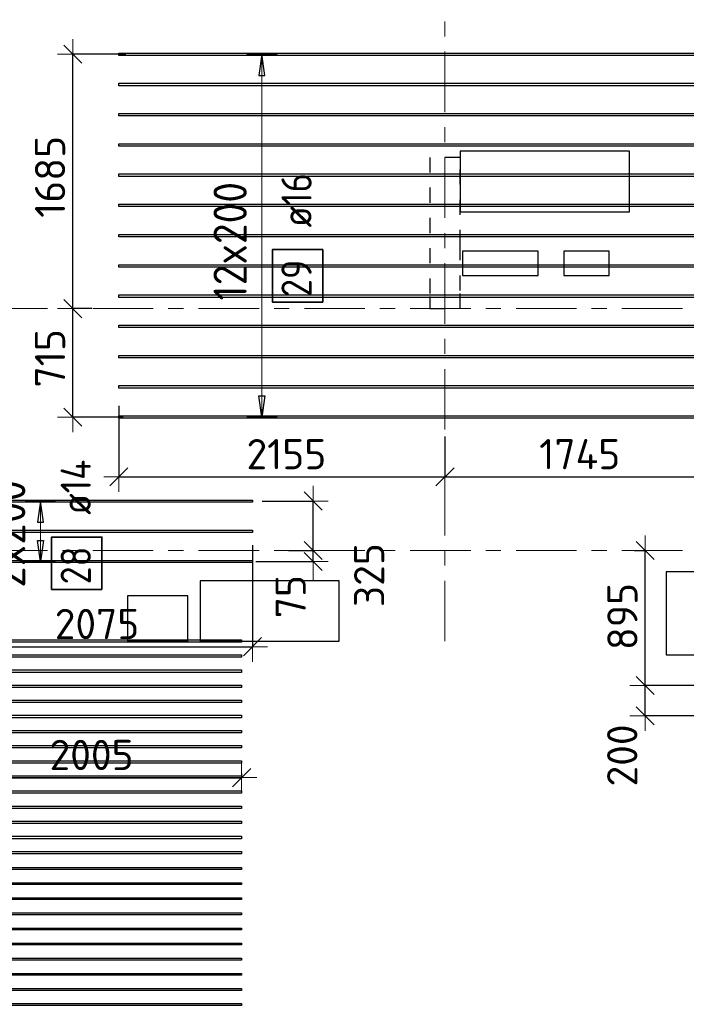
# Model space of a CAD drawing. Header units: metres. Extents: x -38 to 107, y -15 to 21.
# Tile 44 of 167: x 48.69 to 53.1, y 4.4 to 10.91. Entities that reach past the tile are written whole.
import ezdxf

# ---------------------------------------------------------------- set-up
doc = ezdxf.new("R2010")
doc.units = ezdxf.units.M
doc.header["$PDMODE"] = 65
for name, pattern in [('______11', [0.5, 0.4, -0.05, 0, -0.05]), ('______2', [0.0405, 0.03, -0.0105]), ('______5', [1.1, 0.8, -0.1, 0.1, -0.1])]:
    doc.linetypes.add(name, pattern=pattern)
for name, color, linetype, lineweight in [('XR$2$Осевая линия (1)', 7, '______5', 13), ('XR$4$Перекрытие (1)', 7, 'Continuous', 35), ('XR$4$Размерная линия (1)', 7, 'Continuous', 13)]:
    doc.layers.add(name, color=color, linetype=linetype, lineweight=lineweight)
doc.layers.add('XR$4$Арм.стержн.Доп. Арм верхн.зоны Х', color=7, linetype='Continuous', lineweight=35, true_color=0x8c8cff)
doc.layers.add('XR$6$Стена_ бетон несущ.', color=7, linetype='Continuous', lineweight=70, true_color=0xb4b496)
doc.styles.add('ISOCPEUR', font='txt')
doc.dimstyles.new('DIMSTYLE_3', dxfattribs={"dimtxt": 0.2, "dimasz": 0.2, "dimexe": 0, "dimexo": 0, "dimgap": 0.1, "dimtad": 2, "dimdec": 0, "dimlfac": 1000, "dimrnd": 5, "dimzin": 12, "dimdsep": 46, "dimtxsty": 'ISOCPEUR', "dimblk1": 'ALL_ML_STRICH', "dimblk2": 'ALL_ML_STRICH', "dimsah": 1, "dimcen": 0, "dimclrd": 7, "dimclre": 256, "dimclrt": 7, "dimadec": 0, "dimazin": 0, "dimtfac": 1, "dimtdec": 0, "dimtix": 1, "dimtmove": 2, "dimatfit": 3, "dimfxl": 0, "dimtzin": 0, "dimlwd": 0, "dimlwe": -3, "dimarcsym": 0})
doc.dimstyles.new('DIMSTYLE_33', dxfattribs={"dimtxt": 0.2, "dimasz": 0.2, "dimexe": 0, "dimexo": 0, "dimgap": 0.1, "dimtad": 2, "dimdec": 0, "dimlfac": 1000, "dimrnd": 5, "dimzin": 12, "dimdsep": 46, "dimtxsty": 'ISOCPEUR', "dimblk1": 'ALL_ML_STRICH', "dimblk2": 'ALL_ML_STRICH', "dimsah": 1, "dimcen": 0, "dimclrd": 7, "dimclre": 256, "dimclrt": 7, "dimadec": 0, "dimazin": 0, "dimtfac": 1, "dimtdec": 0, "dimtix": 1, "dimtmove": 2, "dimatfit": 3, "dimfxl": 0, "dimtvp": 1.2, "dimtzin": 0, "dimlwd": 0, "dimlwe": -3, "dimarcsym": 0})
doc.dimstyles.new('DIMSTYLE_34', dxfattribs={"dimtxt": 0.2, "dimasz": 0.2, "dimexe": 0, "dimexo": 0, "dimgap": 0.1, "dimtad": 0, "dimdec": 0, "dimlfac": 1000, "dimrnd": 5, "dimzin": 12, "dimdsep": 46, "dimtxsty": 'ISOCPEUR', "dimblk1": 'ALL_ML_STRICH', "dimblk2": 'ALL_ML_STRICH', "dimsah": 1, "dimcen": 0, "dimclrd": 7, "dimclre": 256, "dimclrt": 7, "dimadec": 0, "dimazin": 0, "dimtfac": 1, "dimtdec": 0, "dimtix": 1, "dimtmove": 2, "dimatfit": 3, "dimfxl": 0, "dimtvp": 1.2, "dimtzin": 0, "dimlwd": 0, "dimlwe": -3, "dimarcsym": 0})

# ---------------------------------------------------------------- blocks, each defined once
blk = doc.blocks.new('ALL_ML_STRICH')
at = {"color": 0, "linetype": 'ByBlock', "lineweight": -2}
for p, q in [((0, -0.5), (0, 0.5)), ((-1, 0), (0.5, 0)), ((-0.3, -0.3), (0.3, 0.3))]:
    blk.add_line(p, q, dxfattribs=at)
blk = doc.blocks.new('*D297')
at = {"layer": 'DEFPOINTS', "color": 7, "linetype": 'Continuous', "lineweight": 13, "transparency": 33554687}
for p in [(53.5031, 6.5072), (52.8235, 6.3072), (53.5599, 6.3072)]:
    blk.add_point(p, dxfattribs=at)
at = {"layer": 'XR$4$Размерная линия (1)', "color": 9, "linetype": 'Continuous', "lineweight": -2, "true_color": 0xc7c7c7, "transparency": 33554687}
for p, q in [((53.4831, 6.5072), (52.8235, 6.5072)), ((53.5399, 6.3072), (52.8235, 6.3072))]:
    blk.add_line(p, q, dxfattribs=at)
at = {"layer": 'XR$4$Размерная линия (1)', "color": 7, "linetype": 'Continuous', "lineweight": -2, "transparency": 33554687}
blk.add_line((52.8235, 6.3072), (52.8235, 6.5072), dxfattribs=at)
at = {"layer": 'XR$4$Размерная линия (1)', "color": 7, "linetype": 'Continuous', "lineweight": 13, "transparency": 33554687, "xscale": 0.2, "yscale": 0.2, "zscale": 0.2}
for p, rotation in [((52.8235, 6.5072), 90), ((52.8235, 6.3072), 270)]:
    blk.add_blockref('ALL_ML_STRICH', p, dxfattribs=dict(at, rotation=rotation))
at = {"layer": 'XR$4$Размерная линия (1)', "color": 7, "linetype": 'Continuous', "lineweight": 13, "transparency": 33554687, "insert": (52.6722, 6.0448), "char_height": 0.2, "width": 0.6, "attachment_point": 5, "rotation": 90, "style": 'ISOCPEUR'}
blk.add_mtext('\\A1;{200}', dxfattribs=at)
blk = doc.blocks.new('*D298')
at = {"layer": 'DEFPOINTS', "color": 7, "linetype": 'Continuous', "lineweight": 13, "transparency": 33554687}
for p in [(52.7327, 7.4), (52.8235, 6.5072), (53.5031, 6.5072)]:
    blk.add_point(p, dxfattribs=at)
at = {"layer": 'XR$4$Размерная линия (1)', "color": 9, "linetype": 'Continuous', "lineweight": -2, "true_color": 0xc7c7c7, "transparency": 33554687}
for p, q in [((52.7527, 7.4), (52.8235, 7.4)), ((53.4831, 6.5072), (52.8235, 6.5072))]:
    blk.add_line(p, q, dxfattribs=at)
at = {"layer": 'XR$4$Размерная линия (1)', "color": 7, "linetype": 'Continuous', "lineweight": -2, "transparency": 33554687}
blk.add_line((52.8235, 6.5072), (52.8235, 7.4), dxfattribs=at)
at = {"layer": 'XR$4$Размерная линия (1)', "color": 7, "linetype": 'Continuous', "lineweight": 13, "transparency": 33554687, "xscale": 0.2, "yscale": 0.2, "zscale": 0.2}
for p, rotation in [((52.8235, 7.4), 90), ((52.8235, 6.5072), 270)]:
    blk.add_blockref('ALL_ML_STRICH', p, dxfattribs=dict(at, rotation=rotation))
at = {"layer": 'XR$4$Размерная линия (1)', "color": 7, "linetype": 'Continuous', "lineweight": 13, "transparency": 33554687, "insert": (52.6735, 6.9636), "char_height": 0.2, "width": 0.6, "attachment_point": 5, "rotation": 90, "style": 'ISOCPEUR'}
blk.add_mtext('\\A1;{895}', dxfattribs=at)
blk = doc.blocks.new('*D311')
at = {"layer": 'DEFPOINTS', "color": 7, "linetype": 'Continuous', "lineweight": 13, "transparency": 33554687}
for p in [(50.4444, 7.4), (50.2285, 7.3272), (50.6281, 7.3272)]:
    blk.add_point(p, dxfattribs=at)
at = {"layer": 'XR$4$Размерная линия (1)', "color": 9, "linetype": 'Continuous', "lineweight": -2, "true_color": 0xc7c7c7, "transparency": 33554687}
for p, q in [((50.4644, 7.4), (50.6281, 7.4)), ((50.2485, 7.3272), (50.6281, 7.3272))]:
    blk.add_line(p, q, dxfattribs=at)
at = {"layer": 'XR$4$Размерная линия (1)', "color": 7, "linetype": 'Continuous', "lineweight": -2, "transparency": 33554687}
blk.add_line((50.6281, 7.3272), (50.6281, 7.4), dxfattribs=at)
at = {"layer": 'XR$4$Размерная линия (1)', "color": 7, "linetype": 'Continuous', "lineweight": 13, "transparency": 33554687, "xscale": 0.2, "yscale": 0.2, "zscale": 0.2}
for p, rotation in [((50.6281, 7.3272), 270), ((50.6281, 7.4), 90)]:
    blk.add_blockref('ALL_ML_STRICH', p, dxfattribs=dict(at, rotation=rotation))
at = {"layer": 'XR$4$Размерная линия (1)', "color": 7, "linetype": 'Continuous', "lineweight": 13, "transparency": 33554687, "insert": (50.4796, 7.0953), "char_height": 0.2, "width": 0.4, "attachment_point": 5, "rotation": 90, "style": 'ISOCPEUR'}
blk.add_mtext('\\A1;{75}', dxfattribs=at)
blk = doc.blocks.new('*D312')
at = {"layer": 'DEFPOINTS', "color": 7, "linetype": 'Continuous', "lineweight": 13, "transparency": 33554687}
for p in [(50.27, 7.7272), (50.4444, 7.4), (50.6281, 7.4)]:
    blk.add_point(p, dxfattribs=at)
at = {"layer": 'XR$4$Размерная линия (1)', "color": 9, "linetype": 'Continuous', "lineweight": -2, "true_color": 0xc7c7c7, "transparency": 33554687}
for p, q in [((50.29, 7.7272), (50.6281, 7.7272)), ((50.4644, 7.4), (50.6281, 7.4))]:
    blk.add_line(p, q, dxfattribs=at)
at = {"layer": 'XR$4$Размерная линия (1)', "color": 7, "linetype": 'Continuous', "lineweight": -2, "transparency": 33554687}
blk.add_line((50.6281, 7.4), (50.6281, 7.7272), dxfattribs=at)
at = {"layer": 'XR$4$Размерная линия (1)', "color": 7, "linetype": 'Continuous', "lineweight": 13, "transparency": 33554687, "xscale": 0.2, "yscale": 0.2, "zscale": 0.2}
for p, rotation in [((50.6281, 7.7272), 90), ((50.6281, 7.4), 270)]:
    blk.add_blockref('ALL_ML_STRICH', p, dxfattribs=dict(at, rotation=rotation))
at = {"layer": 'XR$4$Размерная линия (1)', "color": 7, "linetype": 'Continuous', "lineweight": 13, "transparency": 33554687, "insert": (50.9983, 7.2372), "char_height": 0.2, "width": 0.6, "attachment_point": 5, "rotation": 90, "style": 'ISOCPEUR'}
blk.add_mtext('\\A1;{325}', dxfattribs=at)
blk = doc.blocks.new('*D313')
at = {"layer": 'DEFPOINTS', "color": 7, "linetype": 'Continuous', "lineweight": 13, "transparency": 33554687}
for p in [(49.3426, 8.3765), (51.5, 8.1753), (49.3426, 7.8875)]:
    blk.add_point(p, dxfattribs=at)
at = {"layer": 'XR$4$Размерная линия (1)', "color": 9, "linetype": 'Continuous', "lineweight": -2, "true_color": 0xc7c7c7, "transparency": 33554687}
for p, q in [((49.3426, 8.3565), (49.3426, 7.8875)), ((51.5, 8.1553), (51.5, 7.8875))]:
    blk.add_line(p, q, dxfattribs=at)
at = {"layer": 'XR$4$Размерная линия (1)', "color": 7, "linetype": 'Continuous', "lineweight": -2, "transparency": 33554687}
blk.add_line((49.3426, 7.8875), (51.5, 7.8875), dxfattribs=at)
at = {"layer": 'XR$4$Размерная линия (1)', "color": 7, "linetype": 'Continuous', "lineweight": 13, "transparency": 33554687, "xscale": 0.2, "yscale": 0.2, "zscale": 0.2, "rotation": 180}
blk.add_blockref('ALL_ML_STRICH', (49.3426, 7.8875), dxfattribs=at)
at = {"layer": 'XR$4$Размерная линия (1)', "color": 7, "linetype": 'Continuous', "lineweight": 13, "transparency": 33554687, "xscale": 0.2, "yscale": 0.2, "zscale": 0.2}
blk.add_blockref('ALL_ML_STRICH', (51.5, 7.8875), dxfattribs=at)
at = {"layer": 'XR$4$Размерная линия (1)', "color": 7, "linetype": 'Continuous', "lineweight": 13, "transparency": 33554687, "insert": (50.4513, 8.0375), "char_height": 0.2, "width": 0.8, "attachment_point": 5, "style": 'ISOCPEUR'}
blk.add_mtext('\\A1;{2155}', dxfattribs=at)
blk = doc.blocks.new('*D314')
at = {"layer": 'DEFPOINTS', "color": 7, "linetype": 'Continuous', "lineweight": 13, "transparency": 33554687}
for p in [(53.2426, 8.357), (51.5, 8.1753), (51.5, 7.8875)]:
    blk.add_point(p, dxfattribs=at)
at = {"layer": 'XR$4$Размерная линия (1)', "color": 9, "linetype": 'Continuous', "lineweight": -2, "true_color": 0xc7c7c7, "transparency": 33554687}
for p, q in [((53.2426, 8.337), (53.2426, 7.8875)), ((51.5, 8.1553), (51.5, 7.8875))]:
    blk.add_line(p, q, dxfattribs=at)
at = {"layer": 'XR$4$Размерная линия (1)', "color": 7, "linetype": 'Continuous', "lineweight": -2, "transparency": 33554687}
blk.add_line((51.5, 7.8875), (53.2426, 7.8875), dxfattribs=at)
at = {"layer": 'XR$4$Размерная линия (1)', "color": 7, "linetype": 'Continuous', "lineweight": 13, "transparency": 33554687, "xscale": 0.2, "yscale": 0.2, "zscale": 0.2, "rotation": 180}
blk.add_blockref('ALL_ML_STRICH', (51.5, 7.8875), dxfattribs=at)
at = {"layer": 'XR$4$Размерная линия (1)', "color": 7, "linetype": 'Continuous', "lineweight": 13, "transparency": 33554687, "xscale": 0.2, "yscale": 0.2, "zscale": 0.2}
blk.add_blockref('ALL_ML_STRICH', (53.2426, 7.8875), dxfattribs=at)
at = {"layer": 'XR$4$Размерная линия (1)', "color": 7, "linetype": 'Continuous', "lineweight": 13, "transparency": 33554687, "insert": (52.3913, 8.0375), "char_height": 0.2, "width": 0.8, "attachment_point": 5, "style": 'ISOCPEUR'}
blk.add_mtext('\\A1;{1745}', dxfattribs=at)
blk = doc.blocks.new('*D325')
at = {"layer": 'DEFPOINTS', "color": 7, "linetype": 'Continuous', "lineweight": 13, "transparency": 33554687}
for p in [(49.1844, 9), (49.038, 8.2825), (49.3905, 8.2825)]:
    blk.add_point(p, dxfattribs=at)
at = {"layer": 'XR$4$Размерная линия (1)', "color": 9, "linetype": 'Continuous', "lineweight": -2, "true_color": 0xc7c7c7, "transparency": 33554687}
for p, q in [((49.1644, 9), (49.038, 9)), ((49.3705, 8.2825), (49.038, 8.2825))]:
    blk.add_line(p, q, dxfattribs=at)
at = {"layer": 'XR$4$Размерная линия (1)', "color": 7, "linetype": 'Continuous', "lineweight": -2, "transparency": 33554687}
blk.add_line((49.038, 8.2825), (49.038, 9), dxfattribs=at)
at = {"layer": 'XR$4$Размерная линия (1)', "color": 7, "linetype": 'Continuous', "lineweight": 13, "transparency": 33554687, "xscale": 0.2, "yscale": 0.2, "zscale": 0.2}
for p, rotation in [((49.038, 9), 90), ((49.038, 8.2825), 270)]:
    blk.add_blockref('ALL_ML_STRICH', p, dxfattribs=dict(at, rotation=rotation))
at = {"layer": 'XR$4$Размерная линия (1)', "color": 7, "linetype": 'Continuous', "lineweight": 13, "transparency": 33554687, "insert": (48.888, 8.6713), "char_height": 0.2, "width": 0.6, "attachment_point": 5, "rotation": 90, "style": 'ISOCPEUR'}
blk.add_mtext('\\A1;{715}', dxfattribs=at)
blk = doc.blocks.new('*D326')
at = {"layer": 'DEFPOINTS', "color": 7, "linetype": 'Continuous', "lineweight": 13, "transparency": 33554687}
for p in [(49.4096, 10.6825), (49.038, 9), (49.1844, 9)]:
    blk.add_point(p, dxfattribs=at)
at = {"layer": 'XR$4$Размерная линия (1)', "color": 9, "linetype": 'Continuous', "lineweight": -2, "true_color": 0xc7c7c7, "transparency": 33554687}
for p, q in [((49.3896, 10.6825), (49.038, 10.6825)), ((49.1644, 9), (49.038, 9))]:
    blk.add_line(p, q, dxfattribs=at)
at = {"layer": 'XR$4$Размерная линия (1)', "color": 7, "linetype": 'Continuous', "lineweight": -2, "transparency": 33554687}
blk.add_line((49.038, 9), (49.038, 10.6825), dxfattribs=at)
at = {"layer": 'XR$4$Размерная линия (1)', "color": 7, "linetype": 'Continuous', "lineweight": 13, "transparency": 33554687, "xscale": 0.2, "yscale": 0.2, "zscale": 0.2}
for p, rotation in [((49.038, 10.6825), 90), ((49.038, 9), 270)]:
    blk.add_blockref('ALL_ML_STRICH', p, dxfattribs=dict(at, rotation=rotation))
at = {"layer": 'XR$4$Размерная линия (1)', "color": 7, "linetype": 'Continuous', "lineweight": 13, "transparency": 33554687, "insert": (48.888, 9.8713), "char_height": 0.2, "width": 0.8, "attachment_point": 5, "rotation": 90, "style": 'ISOCPEUR'}
blk.add_mtext('\\A1;{1685}', dxfattribs=at)
blk = doc.blocks.new('*D635')
at = {"layer": 'DEFPOINTS', "color": 7, "linetype": 'Continuous', "lineweight": 13, "transparency": 33554687}
for p in [(50.155, 5.9447), (48.15, 5.8981), (48.15, 5.8738)]:
    blk.add_point(p, dxfattribs=at)
at = {"layer": 'XR$4$Размерная линия (1)', "color": 9, "linetype": 'Continuous', "lineweight": -2, "true_color": 0xc7c7c7, "transparency": 33554687}
for p, q in [((48.15, 5.8938), (48.15, 5.8981)), ((50.155, 5.9247), (50.155, 5.8981))]:
    blk.add_line(p, q, dxfattribs=at)
at = {"layer": 'XR$4$Размерная линия (1)', "color": 7, "linetype": 'Continuous', "lineweight": -2, "transparency": 33554687}
blk.add_line((48.15, 5.8981), (50.155, 5.8981), dxfattribs=at)
at = {"layer": 'XR$4$Размерная линия (1)', "color": 7, "linetype": 'Continuous', "lineweight": 13, "transparency": 33554687, "xscale": 0.2, "yscale": 0.2, "zscale": 0.2, "rotation": 180}
blk.add_blockref('ALL_ML_STRICH', (48.15, 5.8981), dxfattribs=at)
at = {"layer": 'XR$4$Размерная линия (1)', "color": 7, "linetype": 'Continuous', "lineweight": 13, "transparency": 33554687, "xscale": 0.2, "yscale": 0.2, "zscale": 0.2}
blk.add_blockref('ALL_ML_STRICH', (50.155, 5.8981), dxfattribs=at)
at = {"layer": 'XR$4$Размерная линия (1)', "color": 7, "linetype": 'Continuous', "lineweight": 13, "transparency": 33554687, "insert": (49.1625, 6.0481), "char_height": 0.2, "width": 0.8, "attachment_point": 5, "style": 'ISOCPEUR'}
blk.add_mtext('\\A1;{2005}', dxfattribs=at)
blk = doc.blocks.new('*D651')
at = {"layer": 'DEFPOINTS', "color": 7, "linetype": 'Continuous', "lineweight": 13, "transparency": 33554687}
for p in [(50.2269, 7.4562), (48.15, 7.0974), (48.15, 6.7642)]:
    blk.add_point(p, dxfattribs=at)
at = {"layer": 'XR$4$Размерная линия (1)', "color": 9, "linetype": 'Continuous', "lineweight": -2, "true_color": 0xc7c7c7, "transparency": 33554687}
for p, q in [((50.2269, 7.4362), (50.2269, 6.7642)), ((48.15, 7.0774), (48.15, 6.7642))]:
    blk.add_line(p, q, dxfattribs=at)
at = {"layer": 'XR$4$Размерная линия (1)', "color": 7, "linetype": 'Continuous', "lineweight": -2, "transparency": 33554687}
blk.add_line((48.15, 6.7642), (50.2269, 6.7642), dxfattribs=at)
at = {"layer": 'XR$4$Размерная линия (1)', "color": 7, "linetype": 'Continuous', "lineweight": 13, "transparency": 33554687, "xscale": 0.2, "yscale": 0.2, "zscale": 0.2, "rotation": 180}
blk.add_blockref('ALL_ML_STRICH', (48.15, 6.7642), dxfattribs=at)
at = {"layer": 'XR$4$Размерная линия (1)', "color": 7, "linetype": 'Continuous', "lineweight": 13, "transparency": 33554687, "xscale": 0.2, "yscale": 0.2, "zscale": 0.2}
blk.add_blockref('ALL_ML_STRICH', (50.2269, 6.7642), dxfattribs=at)
at = {"layer": 'XR$4$Размерная линия (1)', "color": 7, "linetype": 'Continuous', "lineweight": 13, "transparency": 33554687, "insert": (49.1984, 6.9142), "char_height": 0.2, "width": 0.8, "attachment_point": 5, "style": 'ISOCPEUR'}
blk.add_mtext('\\A1;{2075}', dxfattribs=at)

msp = doc.modelspace()

# ---------------------------------------------------------------- linework, layer by layer
at = {"layer": 'XR$2$Осевая линия (1)', "color": 253, "linetype": '______11', "lineweight": 13, "true_color": 0xa0a0a0, "transparency": 33554687}
for p, q in [((51.5, 6.8), (51.5, 19.78)), ((-2.63, 9), (62.6, 9)), ((-2.63, 7.4), (62.6, 7.4))]:
    msp.add_line(p, q, dxfattribs=at)
at = {"layer": 'XR$4$Арм.стержн.Доп. Арм верхн.зоны Х', "color": 253, "linetype": 'Continuous', "lineweight": -3, "true_color": 0xa0a0a0, "transparency": 33554687}
for p, q in [((50.289, 10.6825), (50.189, 10.6825)), ((50.289, 10.6825), (50.389, 10.6825)), ((50.289, 8.2825), (50.189, 8.2825)), ((50.289, 8.2825), (50.389, 8.2825)), ((48.8242, 7.7272), (48.7242, 7.7272)), ((48.8242, 7.7272), (48.9242, 7.7272)), ((48.8242, 7.3272), (48.7242, 7.3272)), ((48.8242, 7.3272), (48.9242, 7.3272))]:
    msp.add_line(p, q, dxfattribs=at)
at = {"layer": 'XR$4$Арм.стержн.Доп. Арм верхн.зоны Х', "color": 7, "linetype": 'Continuous', "lineweight": 25, "transparency": 33554687}
for p, q in [((50.289, 10.6825), (50.269, 10.5425)), ((50.309, 10.5425), (50.289, 10.6825)), ((50.269, 10.5425), (50.309, 10.5425)), ((50.289, 8.2825), (50.269, 8.4225)), ((50.269, 8.4225), (50.309, 8.4225)), ((50.309, 8.4225), (50.289, 8.2825)), ((48.8242, 7.7272), (48.8042, 7.5872)), ((48.8442, 7.5872), (48.8242, 7.7272)), ((48.8042, 7.5872), (48.8442, 7.5872)), ((48.8242, 7.3272), (48.8042, 7.4672)), ((48.8042, 7.4672), (48.8442, 7.4672)), ((48.8442, 7.4672), (48.8242, 7.3272))]:
    msp.add_line(p, q, dxfattribs=at)
at = {"layer": 'XR$4$Арм.стержн.Доп. Арм верхн.зоны Х', "color": 7, "linetype": 'Continuous', "lineweight": 13, "transparency": 33554687}
for p, q in [((50.289, 10.6825), (50.289, 10.6825)), ((50.289, 8.2825), (50.289, 10.6825)), ((50.289, 8.2825), (50.289, 8.2825)), ((48.8242, 7.7272), (48.8242, 7.7272)), ((48.8242, 7.3272), (48.8242, 7.7272)), ((48.8242, 7.3272), (48.8242, 7.3272))]:
    msp.add_line(p, q, dxfattribs=at)
at = {"layer": 'XR$4$Арм.стержн.Доп. Арм верхн.зоны Х', "color": 7, "linetype": 'Continuous', "lineweight": 25, "transparency": 33554687}
for points in [[(53.2426, 10.6745), (49.3426, 10.6745), (49.3426, 10.6905), (53.2426, 10.6905), (53.2426, 10.6745)], [(53.2426, 10.4745), (49.3426, 10.4745), (49.3426, 10.4905), (53.2426, 10.4905), (53.2426, 10.4745)], [(53.2426, 10.2745), (49.3426, 10.2745), (49.3426, 10.2905), (53.2426, 10.2905), (53.2426, 10.2745)], [(53.2426, 10.0745), (49.3426, 10.0745), (49.3426, 10.0905), (53.2426, 10.0905), (53.2426, 10.0745)], [(53.2426, 9.8745), (49.3426, 9.8745), (49.3426, 9.8905), (53.2426, 9.8905), (53.2426, 9.8745)], [(53.2426, 9.6745), (49.3426, 9.6745), (49.3426, 9.6905), (53.2426, 9.6905), (53.2426, 9.6745)], [(53.2426, 9.4745), (49.3426, 9.4745), (49.3426, 9.4905), (53.2426, 9.4905), (53.2426, 9.4745)], [(53.2426, 9.2745), (49.3426, 9.2745), (49.3426, 9.2905), (53.2426, 9.2905), (53.2426, 9.2745)], [(53.2426, 9.0745), (49.3426, 9.0745), (49.3426, 9.0905), (53.2426, 9.0905), (53.2426, 9.0745)], [(53.2426, 8.8745), (49.3426, 8.8745), (49.3426, 8.8905), (53.2426, 8.8905), (53.2426, 8.8745)], [(53.2426, 8.6745), (49.3426, 8.6745), (49.3426, 8.6905), (53.2426, 8.6905), (53.2426, 8.6745)], [(53.2426, 8.4745), (49.3426, 8.4745), (49.3426, 8.4905), (53.2426, 8.4905), (53.2426, 8.4745)], [(53.2426, 8.2745), (49.3426, 8.2745), (49.3426, 8.2905), (53.2426, 8.2905), (53.2426, 8.2745)], [(50.2269, 7.7202), (47.2769, 7.7202), (47.2769, 7.7342), (50.2269, 7.7342), (50.2269, 7.7202)], [(50.2269, 7.5202), (47.2769, 7.5202), (47.2769, 7.5342), (50.2269, 7.5342), (50.2269, 7.5202)], [(50.2269, 7.3202), (47.2769, 7.3202), (47.2769, 7.3342), (50.2269, 7.3342), (50.2269, 7.3202)], [(50.155, 6.7942), (46.255, 6.7942), (46.255, 6.8102), (50.155, 6.8102), (50.155, 6.7942)], [(50.155, 6.6942), (46.255, 6.6942), (46.255, 6.7102), (50.155, 6.7102), (50.155, 6.6942)], [(50.155, 6.5942), (46.255, 6.5942), (46.255, 6.6102), (50.155, 6.6102), (50.155, 6.5942)], [(50.155, 6.4942), (46.255, 6.4942), (46.255, 6.5102), (50.155, 6.5102), (50.155, 6.4942)], [(50.155, 6.3942), (46.255, 6.3942), (46.255, 6.4102), (50.155, 6.4102), (50.155, 6.3942)], [(50.155, 6.2942), (46.255, 6.2942), (46.255, 6.3102), (50.155, 6.3102), (50.155, 6.2942)], [(50.155, 6.1942), (46.255, 6.1942), (46.255, 6.2102), (50.155, 6.2102), (50.155, 6.1942)], [(50.155, 6.0942), (46.255, 6.0942), (46.255, 6.1102), (50.155, 6.1102), (50.155, 6.0942)], [(50.155, 5.9942), (46.255, 5.9942), (46.255, 6.0102), (50.155, 6.0102), (50.155, 5.9942)], [(50.155, 5.8942), (46.255, 5.8942), (46.255, 5.9102), (50.155, 5.9102), (50.155, 5.8942)], [(50.155, 5.7942), (46.255, 5.7942), (46.255, 5.8102), (50.155, 5.8102), (50.155, 5.7942)], [(50.155, 5.6942), (46.255, 5.6942), (46.255, 5.7102), (50.155, 5.7102), (50.155, 5.6942)], [(50.155, 5.5942), (46.255, 5.5942), (46.255, 5.6102), (50.155, 5.6102), (50.155, 5.5942)], [(50.155, 5.4942), (46.255, 5.4942), (46.255, 5.5102), (50.155, 5.5102), (50.155, 5.4942)], [(50.155, 5.3942), (46.255, 5.3942), (46.255, 5.4102), (50.155, 5.4102), (50.155, 5.3942)]]:
    msp.add_lwpolyline(points, dxfattribs=at)
at = {"layer": 'XR$4$Арм.стержн.Доп. Арм верхн.зоны Х', "color": 7, "linetype": 'Continuous', "lineweight": 35, "transparency": 33554687}
for points in [[(50.6915, 9.0436), (50.6915, 9.3903), (50.3581, 9.3903), (50.3581, 9.0436), (50.6915, 9.0436)], [(49.2313, 7.1427), (49.2313, 7.4894), (48.898, 7.4894), (48.898, 7.1427), (49.2313, 7.1427)]]:
    msp.add_lwpolyline(points, dxfattribs=at)
at = {"layer": 'XR$4$Арм.стержн.Доп. Арм верхн.зоны Х', "color": 34, "linetype": 'Continuous', "lineweight": 25, "transparency": 33554687}
for points in [[(50.155, 5.2912), (46.255, 5.2912), (46.255, 5.3032), (50.155, 5.3032), (50.155, 5.2912)], [(50.155, 5.1912), (46.255, 5.1912), (46.255, 5.2032), (50.155, 5.2032), (50.155, 5.1912)], [(50.155, 5.0912), (46.255, 5.0912), (46.255, 5.1032), (50.155, 5.1032), (50.155, 5.0912)], [(50.155, 4.9912), (46.255, 4.9912), (46.255, 5.0032), (50.155, 5.0032), (50.155, 4.9912)], [(50.155, 4.8912), (46.255, 4.8912), (46.255, 4.9032), (50.155, 4.9032), (50.155, 4.8912)], [(50.155, 4.7912), (46.255, 4.7912), (46.255, 4.8032), (50.155, 4.8032), (50.155, 4.7912)], [(50.155, 4.6912), (46.255, 4.6912), (46.255, 4.7032), (50.155, 4.7032), (50.155, 4.6912)], [(50.155, 4.5912), (46.255, 4.5912), (46.255, 4.6032), (50.155, 4.6032), (50.155, 4.5912)], [(50.155, 4.4912), (46.255, 4.4912), (46.255, 4.5032), (50.155, 4.5032), (50.155, 4.4912)], [(50.155, 4.3912), (46.255, 4.3912), (46.255, 4.4032), (50.155, 4.4032), (50.155, 4.3912)]]:
    msp.add_lwpolyline(points, dxfattribs=at)
at = {"layer": 'XR$4$Перекрытие (1)', "color": 7, "linetype": 'Continuous', "lineweight": 25, "transparency": 33554687}
for p, q in [((51.6, 10.0404), (51.6, 9.6404)), ((52.72, 10.0404), (51.6, 10.0404)), ((52.72, 9.6404), (52.72, 10.0404)), ((51.6, 9.6404), (52.72, 9.6404)), ((51.6156, 9.3795), (51.6156, 9.2195)), ((52.1156, 9.3795), (51.6156, 9.3795)), ((52.1156, 9.2195), (52.1156, 9.3795)), ((52.2856, 9.3795), (52.2856, 9.2195)), ((52.5856, 9.3795), (52.2856, 9.3795)), ((52.5856, 9.2195), (52.5856, 9.3795)), ((51.6156, 9.2195), (52.1156, 9.2195)), ((52.2856, 9.2195), (52.5856, 9.2195)), ((52.963, 7.2601), (52.963, 6.7101)), ((53.563, 7.2601), (52.963, 7.2601)), ((49.88, 7.2002), (49.88, 6.8002)), ((50.8, 7.2002), (49.88, 7.2002)), ((50.8, 6.8002), (50.8, 7.2002)), ((49.4, 7.1002), (49.4, 6.8002)), ((49.8, 7.1002), (49.4, 7.1002)), ((49.8, 6.8002), (49.8, 7.1002)), ((49.4, 6.8002), (49.8, 6.8002)), ((49.88, 6.8002), (50.8, 6.8002)), ((52.963, 6.7101), (53.563, 6.7101))]:
    msp.add_line(p, q, dxfattribs=at)
at = {"layer": 'XR$6$Стена_ бетон несущ.', "color": 253, "linetype": '______2', "lineweight": -3, "true_color": 0xa0a0a0, "transparency": 33554687}
for p, q in [((51.4, 10), (51.4, 9.08)), ((51.6, 10), (51.4, 10)), ((51.6, 9.6201), (51.6, 10)), ((51.6, 9.4201), (51.6, 9.6201)), ((51.6, 9.12), (51.6, 9.4201)), ((51.6, 9), (51.6, 9.12)), ((51.4, 9.08), (51.4, 9)), ((51.4, 9), (51.6, 9))]:
    msp.add_line(p, q, dxfattribs=at)

# ---------------------------------------------------------------- texts
at = {"layer": 'XR$4$Арм.стержн.Доп. Арм верхн.зоны Х', "color": 7, "linetype": 'Continuous', "lineweight": 13, "transparency": 33554687, "char_height": 0.22, "attachment_point": 7, "rotation": 90, "style": 'ISOCPEUR'}
for s, insert, width in [('\\W0.91;12x200', (50.189, 9.0535), 0.979318), ('\\W0.95;2x200', (48.7242, 7.1532), 0.873359)]:
    msp.add_mtext(s, dxfattribs=dict(at, insert=insert, width=width))
at = {"layer": 'XR$4$Арм.стержн.Доп. Арм верхн.зоны Х', "color": 7, "linetype": 'Continuous', "lineweight": 25, "transparency": 33554687, "char_height": 0.2, "attachment_point": 7, "rotation": 90, "style": 'ISOCPEUR'}
for s, insert, width in [('\\W0.89; ø16 ', (50.6181, 9.4236), 0.749105), ('\\W0.87;29', (50.6181, 9.077), 0.367208), ('\\W0.89; ø14 ', (49.158, 7.5227), 0.769432), ('\\W0.87;28', (49.158, 7.176), 0.367208)]:
    msp.add_mtext(s, dxfattribs=dict(at, insert=insert, width=width))

# ---------------------------------------------------------------- dimensions: what is measured, and where the dimension line sits
at = {"layer": 'XR$4$Размерная линия (1)', "color": 7, "linetype": 'Continuous', "lineweight": 13, "transparency": 33554687}
for base, p1, p2, dimstyle, picture, middle in [((49.03801, 10.68253), (49.1644, 9), (49.38962, 10.68253), 'DIMSTYLE_3', '*D326', (48.88801, 9.87127)), ((49.03801, 9), (49.37052, 8.28253), (49.1644, 9), 'DIMSTYLE_3', '*D325', (48.88801, 8.67127)), ((50.6281, 7.7272), (50.4644, 7.4), (50.29, 7.7272), 'DIMSTYLE_34', '*D312', (50.9983, 7.2372)), ((50.6281, 7.4), (50.2485, 7.3272), (50.4644, 7.4), 'DIMSTYLE_33', '*D311', (50.4796, 7.0953)), ((52.8235, 7.4), (53.4831, 6.5072), (52.7527, 7.4), 'DIMSTYLE_3', '*D298', (52.6735, 6.9636)), ((52.8235, 6.5072), (53.5399, 6.3072), (53.4831, 6.5072), 'DIMSTYLE_33', '*D297', (52.6722, 6.0448))]:
    dim = msp.add_linear_dim(base=base, p1=p1, p2=p2, angle=90, dimstyle=dimstyle, override={"dimpost": '<>', "dimclrd": 7, "dimclre": 9, "dimclrt": 7, "dimlwd": 0, "dimlwe": 65533}, dxfattribs=at)
    dim.commit()
    dim.dimension.update_dxf_attribs({"geometry": picture, "text_midpoint": middle, "dimtype": 160})
for base, p1, p2, picture, middle in [((51.5, 7.8875), (49.3426, 8.3565), (51.5, 8.1553), '*D313', (50.4513, 8.0375)), ((53.2426, 7.8875), (51.5, 8.1553), (53.2426, 8.337), '*D314', (52.3913, 8.0375)), ((50.2269, 6.7642), (48.15, 7.0774), (50.2269, 7.4362), '*D651', (49.1984, 6.9142)), ((50.155, 5.8981), (48.15, 5.8938), (50.155, 5.9247), '*D635', (49.1625, 6.0481))]:
    dim = msp.add_linear_dim(base=base, p1=p1, p2=p2, dimstyle='DIMSTYLE_3', override={"dimpost": '<>', "dimclrd": 7, "dimclre": 9, "dimclrt": 7, "dimlwd": 0, "dimlwe": 65533}, dxfattribs=at)
    dim.commit()
    dim.dimension.update_dxf_attribs({"geometry": picture, "text_midpoint": middle, "dimtype": 160})

doc.saveas('drawing.dxf')
